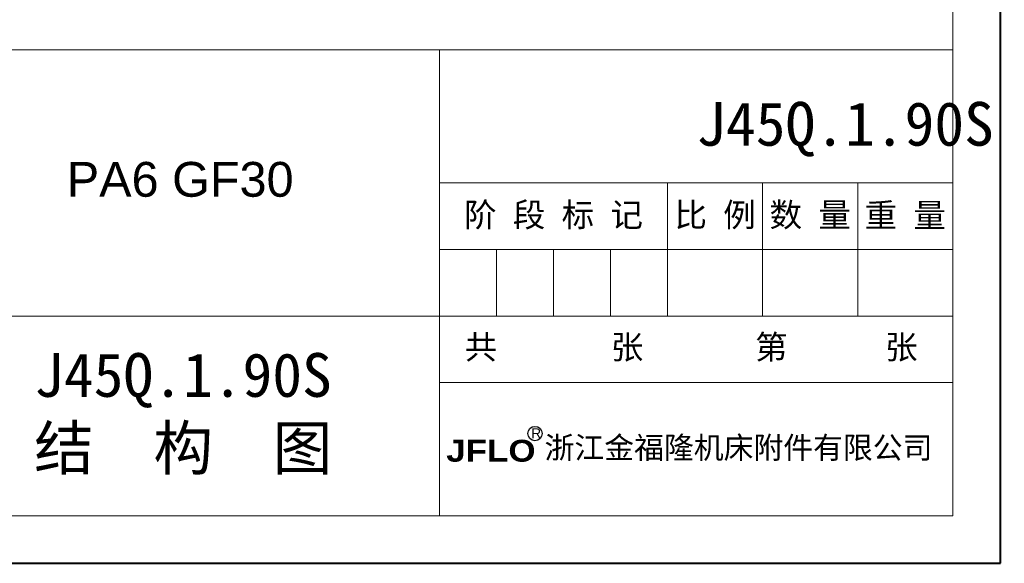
# Model space of a CAD drawing. Header units: millimetres. Extents: x 2145 to 3607, y 659 to 1692.
# Tile 29 of 85: x 3247 to 3607, y 659 to 858. Entities that reach past the tile are written whole.
import ezdxf

# ---------------------------------------------------------------- set-up
doc = ezdxf.new("R2010")
doc.units = ezdxf.units.MM
doc.linetypes.add('CENTER2', pattern=[28.575, 19.05, -3.175, 3.175, -3.175])
doc.layers.add('标注', color=1, linetype='Continuous', lineweight=13)
doc.layers.add('标注线', color=7, linetype='Continuous', lineweight=15)
doc.styles.add('样式 6', font='仿宋_GB2312.ttf')

msp = doc.modelspace()

# ---------------------------------------------------------------- linework, layer by layer
at = {"color": 7, "lineweight": 40}
for p, q in [((3605.673, 658.706), (3605.673, 1691.72)), ((2144.845, 658.706), (3605.673, 658.706))]:
    msp.add_line(p, q, dxfattribs=at)
at = {"color": 7, "lineweight": 13}
for p, q in [((3588.282, 676.097), (3588.282, 1674.329)), ((2809.121, 846.527), (3588.282, 846.527)), ((2962.213, 676.097), (3588.282, 676.097))]:
    msp.add_line(p, q, dxfattribs=at)
at = {"color": 7, "lineweight": 15}
for p, q in [((3400.461, 676.097), (3400.461, 846.527)), ((3400.461, 797.833), (3588.282, 797.833)), ((3483.937, 749.139), (3483.937, 797.833)), ((3518.719, 749.139), (3518.719, 797.833)), ((3553.5, 749.139), (3553.5, 797.833)), ((3400.461, 773.486), (3588.282, 773.486)), ((3421.33, 749.139), (3421.33, 773.486)), ((3442.199, 749.139), (3442.199, 773.486)), ((3463.068, 749.139), (3463.068, 773.486)), ((2962.213, 749.139), (3376.114, 749.139)), ((3376.114, 749.139), (3588.282, 749.139)), ((3400.461, 724.791), (3588.282, 724.791))]:
    msp.add_line(p, q, dxfattribs=at)
at = {"layer": '标注', "color": 7, "lineweight": 30}
msp.add_circle((3435.417, 706.169), 2.617, dxfattribs=at)

# ---------------------------------------------------------------- texts
at = {"color": 7, "insert": (3494.399, 827.448), "char_height": 16.009, "attachment_point": 1, "style": '样式 6'}
msp.add_mtext('J45Q.1.90S', dxfattribs=at)
at = {"attachment_point": 1, "style": '样式 6'}
for s, insert, char_height in [('{\\fArial|b0|i0|c0|p32;PA6 GF30\\f楷体_GB2312|b0|i0|c134|p49;  }', (3264.159, 805.496), 12.72137), ('{\\C7;J45Q.1.90S\\P}结  构  图', (3252.214, 735.592), 16.00898)]:
    msp.add_mtext(s, dxfattribs=dict(at, insert=insert, char_height=char_height))
at = {"color": 7, "linetype": 'CENTER2', "lineweight": 18, "char_height": 8.73217, "width": 94.33295, "attachment_point": 1, "style": '样式 6'}
for s, insert in [('{\\fSimSun|b0|i0|c134|p2;  共       张}', (3397.805, 742.174)), ('{\\fSimSun|b0|i0|c134|p2;  第      张}', (3504.044, 742.174))]:
    msp.add_mtext(s, dxfattribs=dict(at, insert=insert))
at = {"layer": '标注', "color": 7, "lineweight": 9, "attachment_point": 1, "style": '样式 6'}
for s, insert, char_height, width in [('{\\fArial|b0|i0|c0|p32;R}', (3434.078, 708.055), 3.58491, 2.55807), ('{\\fSimHei|b0|i0|c134|p2;浙江金福隆机床附件有限公司}', (3438.944, 705.01), 8.00203, 150.73849), ('{\\fArial Black|b0|i0|c0|p34;JFLO}', (3402.954, 703.874), 8.00203, 78.58123)]:
    msp.add_mtext(s, dxfattribs=dict(at, insert=insert, char_height=char_height, width=width))
at = {"layer": '标注线', "color": 7, "lineweight": 18, "char_height": 8.7322, "attachment_point": 5, "style": '样式 6'}
for s, insert, width in [('阶 段 标 记', (3442.199, 785.659), 83.47587), ('数 量', (3536.109, 785.659), 34.78161), ('比 例', (3501.328, 785.659), 34.78161), ('重 量', (3570.891, 785.659), 34.78161)]:
    msp.add_mtext(s, dxfattribs=dict(at, insert=insert, width=width))

doc.saveas('drawing.dxf')
